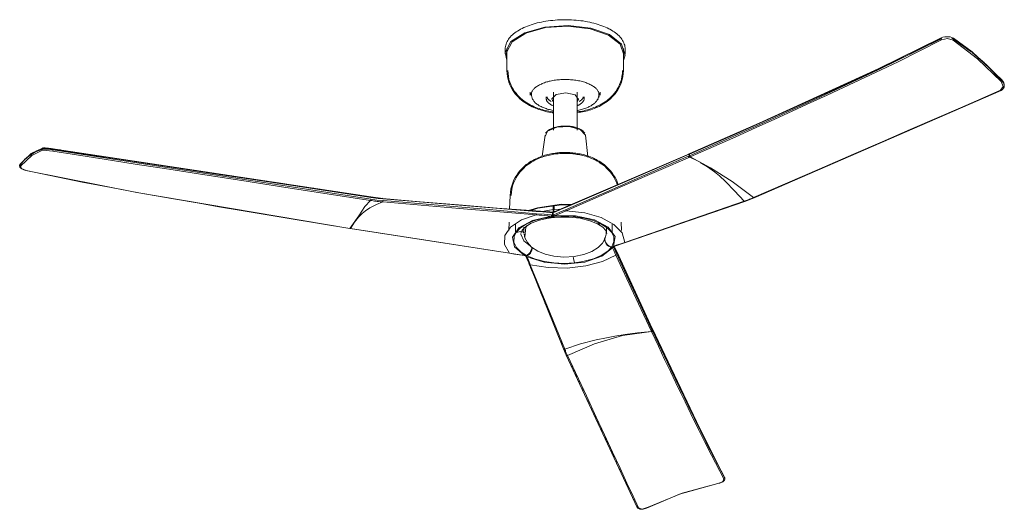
# Model space of a CAD drawing. Header units: millimetres. Extents: x 5806 to 11474, y -2062 to 7544.
# Tile 1 of 7: x 7804 to 8904, y -2062 to -1516. Entities that reach past the tile are written whole.
import ezdxf

# ---------------------------------------------------------------- set-up
doc = ezdxf.new("R2010")
doc.units = ezdxf.units.MM
doc.layers.add('Aparatos eléctricos', color=7, linetype='Continuous', lineweight=9)

# ---------------------------------------------------------------- blocks, each defined once
blk = doc.blocks.new('34274 - 34274 MARINE M White ceiling fan IP44-583596-00 Isometrico PDF')
at = {"color": 254, "lineweight": 9, "true_color": 0xcccccc}
for p, q in [((2473.5, -1543.6), (2486.1, -1537.1)), ((2486.1, -1537.1), (2486.6, -1536.9)), ((2486.1, -1537.1), (2486.1, -1537.5)), ((2486.6, -1537.3), (2486.1, -1537.5)), ((2493.3, -1537.2), (2486.8, -1538.6)), ((2499.5, -1538.9), (2493.3, -1537.2)), ((2498.1, -1536.6), (2500.2, -1537.4)), ((2500.2, -1537.8), (2498.1, -1536.9)), ((2500.2, -1537.4), (2520.9, -1552.5)), ((2500.2, -1537.4), (2500.2, -1537.8)), ((2447.7, -1556.3), (2472.1, -1544.3)), ((2520.9, -1552.9), (2534.3, -1564.5)), ((2535.3, -1564.9), (2554.1, -1583.7)), ((2554.1, -1583.3), (2554.1, -1583.7)), ((2554.1, -1583.7), (2554.1, -1584.3)), ((2556.7, -1589.3), (2556.6, -1590.2)), ((2556.7, -1589.9), (2556.7, -1589.3)), ((2553.2, -1595.2), (2277.3, -1714.8)), ((1475.7, -1662.3), (1481.5, -1660.2)), ((1481.9, -1659.5), (1481.5, -1660.2)), ((1481.5, -1660.2), (1481.5, -1660.8)), ((1481.5, -1660.8), (1481.7, -1661.5)), ((1482.6, -1659.4), (1481.9, -1659.5)), ((1482.3, -1659.5), (1482.6, -1659.4)), ((1482.6, -1659.4), (1483, -1659.3)), ((1486.9, -1659.4), (1493.9, -1660.2)), ((1493.9, -1660.2), (1494, -1660.2)), ((1849.2, -1713.9), (1494, -1660.2)), ((1494.1, -1660.8), (1494.1, -1661.4)), ((1462.3, -1672.2), (1466.6, -1668.3)), ((1473, -1663.8), (1475.7, -1662.3)), ((1481.7, -1661.5), (1482.4, -1661.9)), ((1493.7, -1662.9), (1494, -1662.4)), ((1494, -1662.4), (1494.1, -1661.4)), ((1499.4, -1661.1), (1502.3, -1661.5)), ((1507.9, -1662.4), (1516.1, -1663.6)), ((1524.5, -1664.9), (1535.5, -1666.6)), ((1542.2, -1667.6), (1555, -1669.5)), ((1564.3, -1670.9), (1590, -1674.8)), ((2205.1, -1665.8), (2066.9, -1725)), ((2204.8, -1668.2), (2204.8, -1666.3)), ((2204.8, -1668.4), (2204.8, -1668.2)), ((2205.2, -1668), (2205.2, -1666.2)), ((2205.5, -1669.4), (2214.7, -1673.9)), ((2205.9, -1669.2), (2219.7, -1676.6)), ((1456.8, -1679.1), (1456.8, -1679.5)), ((1457.1, -1680.2), (1457.3, -1677.7)), ((1457.3, -1678.1), (1457.1, -1680.5)), ((1457.3, -1678.1), (1462, -1673)), ((1457.3, -1677.7), (1461.5, -1673.1)), ((1457.3, -1677.7), (1457.6, -1677.1)), ((1457.3, -1677.7), (1457.3, -1678.1)), ((1457.3, -1678.1), (1457.5, -1678.7)), ((1457.5, -1678.7), (1458.1, -1679.1)), ((1458.1, -1679.1), (1458, -1681.2)), ((1460.1, -1674.9), (1460.3, -1674.7)), ((1601.9, -1676.6), (1616.1, -1678.8)), ((1464, -1684.4), (1463.8, -1684.4)), ((1464, -1684.4), (1526.7, -1697.4)), ((1715.9, -1693.8), (1718.8, -1694.3)), ((1526.7, -1697.4), (1559, -1703.5)), ((1559, -1703.5), (1590.1, -1709.2)), ((1732.6, -1696.4), (1735.4, -1696.8)), ((1741, -1697.6), (1750.7, -1699.1)), ((1763.1, -1701), (1768.7, -1701.8)), ((1779.8, -1703.5), (1785.4, -1704.3)), ((1590.1, -1709.2), (1628.7, -1716)), ((1806.2, -1707.5), (1807.5, -1707.7)), ((1812.9, -1708.5), (1817.2, -1709.1)), ((1825.1, -1710.3), (1838.5, -1712.3)), ((1862.4, -1715.5), (1849.2, -1713.9)), ((1849.2, -1713.9), (1849.2, -1713.9)), ((1862.3, -1715.5), (1861.8, -1715.4)), ((2277.3, -1714.8), (2266.8, -1718.9)), ((2277.4, -1714.8), (2277.3, -1714.8)), ((1628.7, -1716), (1657.3, -1721)), ((1657.3, -1721), (1679.2, -1724.8)), ((1849.2, -1717.2), (1849.1, -1717.5)), ((1849.3, -1716.8), (1849.2, -1717.2)), ((1849.3, -1716.4), (1849.3, -1716.8)), ((1862.5, -1719.5), (1862.7, -1719)), ((1862.7, -1719), (1862.8, -1718)), ((2052.8, -1728.1), (2052.8, -1723.4)), ((2053.8, -1728), (2053.8, -1723.3)), ((2066.9, -1725), (2055.7, -1729.8)), ((2066.8, -1725.1), (2066.6, -1725.6)), ((2266.8, -1718.9), (2133.5, -1764.7)), ((2266.2, -1718.7), (2266.8, -1718.9)), ((2266.8, -1718.9), (2266.8, -1718.9)), ((1731, -1733.6), (1760.1, -1738.5)), ((2033.4, -1729.5), (2032.1, -1729.7)), ((2033.6, -1729.5), (2033.4, -1729.5)), ((2049, -1730.6), (2033.5, -1729.4)), ((2034, -1734), (2034.3, -1733.4)), ((2037, -1734.2), (2034, -1734)), ((2034.3, -1733.4), (2034.3, -1732.6)), ((2042.6, -1729.7), (2052.8, -1728.1)), ((2049, -1730.6), (2052.1, -1730.8)), ((2049, -1730.7), (2049.1, -1731.2)), ((2050.6, -1735.4), (2052.2, -1735.6)), ((2050.8, -1734.9), (2050.7, -1735.2)), ((2050.9, -1734), (2051.9, -1734.2)), ((2050.9, -1734), (2050.9, -1734.3)), ((2051.9, -1731.3), (2051.9, -1734.2)), ((2052.2, -1735.6), (2052.4, -1736)), ((2052.9, -1734.1), (2052.9, -1731.2)), ((2053.7, -1733.7), (2052.9, -1734.1)), ((2055.7, -1729.8), (2053, -1730.6)), ((2053.8, -1730.5), (2053.1, -1730.7)), ((2053.1, -1730.7), (2053.2, -1730.7)), ((2054.4, -1735), (2053.2, -1735.5)), ((2053.3, -1735.9), (2053.2, -1735.5)), ((2060.1, -1727.6), (2053.8, -1728)), ((2055.4, -1730.4), (2055.6, -1729.8)), ((2055.7, -1729.8), (2055.7, -1729.8)), ((2066.6, -1728.2), (2066.8, -1728.9)), ((2066.8, -1728.9), (2067.2, -1729.4)), ((1760.1, -1738.5), (1791.6, -1743.6)), ((1791.6, -1743.6), (1825.7, -1749.1)), ((2010.8, -1744.4), (2010.8, -1752.9)), ((2102.5, -1743.9), (2102, -1743.6)), ((2106.2, -1743.9), (2102.5, -1743.9)), ((2118.8, -1752.9), (2118.8, -1744.3)), ((1826.3, -1749.1), (1826.1, -1749.2)), ((2004.1, -1776.8), (1826.1, -1749.3)), ((2011.4, -1753.6), (2016.8, -1752.3)), ((2019.9, -1749), (2020.1, -1749.2)), ((2110.6, -1759.2), (2110.6, -1761.3)), ((2109.7, -1762.6), (2110.3, -1761.8)), ((2110.3, -1761.8), (2110.3, -1760.1)), ((2110.6, -1761.3), (2110.7, -1761.2)), ((2118, -1770), (2118.8, -1770.1)), ((2119.1, -1769.6), (2118.3, -1769.5)), ((2119.1, -1770.8), (2118.8, -1770.1)), ((2120.3, -1769.1), (2119.1, -1769.6)), ((2119.9, -1769.5), (2119.1, -1769.6)), ((2119.1, -1770.8), (2119.8, -1770.5)), ((2119.7, -1769.6), (2120.7, -1769.1)), ((2119.8, -1770.5), (2120.1, -1769.9)), ((2120.1, -1769.9), (2119.9, -1769.4)), ((2123.8, -1774.9), (2120.5, -1768)), ((2133.5, -1764.7), (2120.7, -1769.1)), ((2133, -1764.6), (2133.6, -1764.7)), ((2004, -1776.8), (2004.2, -1776.7)), ((2020.6, -1779.4), (2004.1, -1776.8)), ((2020.8, -1779.3), (2020.6, -1779.4)), ((2020.6, -1779.4), (2021.9, -1779.6)), ((2020.8, -1779.3), (2022.4, -1779.5)), ((2022.4, -1779.5), (2021.7, -1779.5)), ((2022.2, -1779.7), (2022.5, -1780.2)), ((2023, -1779.3), (2022.4, -1779.5)), ((2024.3, -1784.3), (2022.4, -1779.9)), ((2026.2, -1789.2), (2022.5, -1780.2)), ((2022.8, -1780.6), (2023.1, -1780.6)), ((2023, -1779.9), (2023.7, -1779.6)), ((2023.4, -1780.7), (2023, -1779.9)), ((2023.1, -1780.6), (2023.4, -1780.7)), ((2123.6, -1774.7), (2123.8, -1774.9)), ((2163.5, -1860.8), (2123.8, -1774.9)), ((2123.8, -1774.9), (2123.8, -1775.3)), ((2026.1, -1788.9), (2025.6, -1787.8)), ((2027.1, -1791.5), (2026.1, -1788.9)), ((2064.5, -1883.3), (2026.2, -1789.2)), ((2026.6, -1788), (2027.2, -1789.7)), ((2029.4, -1797), (2027.6, -1792.7)), ((2034.5, -1809.4), (2033.6, -1807.3)), ((2036.5, -1814.4), (2035.5, -1811.9)), ((2038.1, -1818.3), (2037.2, -1816.1)), ((2039.7, -1822.2), (2039.2, -1821)), ((2044, -1833), (2043.1, -1830.7)), ((2046.1, -1837.9), (2045, -1835.4)), ((2047.6, -1841.9), (2047.1, -1840.5)), ((2054.8, -1859.5), (2054, -1857.5)), ((2163.3, -1860.5), (2163.4, -1860.5)), ((2163.3, -1860.6), (2163.5, -1861.1)), ((2163.4, -1860.6), (2163.7, -1861.3)), ((2163.5, -1862.9), (2163.5, -1861.1)), ((2163.6, -1861.2), (2163.7, -1861.3)), ((2163.6, -1862.4), (2163.7, -1862.7)), ((2163.7, -1863.2), (2163.7, -1861.3)), ((2062.4, -1878.1), (2061.2, -1875.2)), ((2064.4, -1883), (2063.4, -1880.6)), ((2064.5, -1883.3), (2064.4, -1883)), ((2067.5, -1890.3), (2064.5, -1883.3)), ((2146.8, -2060.3), (2067.5, -1890.3)), ((2067.7, -1890.6), (2068, -1890.7)), ((2073.7, -1903.5), (2073.2, -1902.3)), ((2076.1, -1908.6), (2075.4, -1907.1)), ((2078.9, -1914.6), (2077.4, -1911.3)), ((2082.4, -1922.2), (2081, -1919.2)), ((2086, -1929.8), (2084.9, -1927.4)), ((2092.6, -1944.1), (2090.6, -1939.7)), ((2095.9, -1951.1), (2095.8, -1950.8)), ((2098.4, -1956.4), (2097.3, -1954)), ((2099.6, -1959.1), (2099.3, -1958.3)), ((2102.6, -1965.4), (2102.1, -1964.4)), ((2222.2, -1987.5), (2215.3, -1973.5)), ((2111.7, -1985), (2110.4, -1982.2)), ((2113.3, -1988.3), (2112.4, -1986.4)), ((2229.5, -2001.9), (2222.2, -1987.5)), ((2115.7, -1993.6), (2115.5, -1993.2)), ((2118.8, -2000.2), (2117.1, -1996.4)), ((2120.7, -2004.2), (2119.5, -2001.6)), ((2123.2, -2009.5), (2122.8, -2008.7)), ((2243.5, -2028.6), (2229.5, -2001.9)), ((2128.1, -2020.1), (2126.3, -2016.2)), ((2236.7, -2033.6), (2241.1, -2032.2)), ((2236.8, -2033.7), (2236.7, -2033.6)), ((2236.8, -2033.6), (2236.8, -2033.7)), ((2243.5, -2028.6), (2244.1, -2028.3)), ((2244.3, -2026.8), (2244.1, -2026.5)), ((2244.1, -2028.3), (2244.4, -2027.6)), ((2244.4, -2027.2), (2244.3, -2026.8)), ((2244.4, -2027.2), (2244.5, -2028.9)), ((2244.4, -2027.2), (2244.4, -2027.6)), ((2244.5, -2029.3), (2244.4, -2027.6)), ((2244.6, -2028.6), (2244.6, -2028.2)), ((2139.6, -2044.7), (2137.8, -2040.9)), ((2143, -2052), (2142.6, -2051.1)), ((2146.7, -2060), (2146.1, -2058.5)), ((2158.9, -2060.3), (2158.8, -2060.2)), ((2158.8, -2060.3), (2158.9, -2060.3))]:
    blk.add_line(p, q, dxfattribs=at)
for points in [[(2486.1, -1537.5, 0), (2416, -1572.2, 0), (2345.7, -1604.8, 0), (2275.5, -1636.8, 0), (2205.2, -1668, 0)], [(2486.3, -1536.5, 0), (2416, -1571, 0), (2283.1, -1631.5, 0), (2205.5, -1665.6, 0)], [(2486.8, -1538.6, 0), (2438.1, -1563.1, 0), (2413, -1575.1, 0)], [(2486.1, -1537.1, 0), (2486.3, -1536.6, 0), (2486.3, -1536.5, 0)], [(2486.8, -1538.6, 0), (2486.4, -1538.2, 0), (2486.1, -1537.5, 0)], [(2500, -1536.9, 0), (2498.3, -1536, 0), (2496.2, -1535.4, 0), (2493.7, -1535.1, 0), (2491.7, -1535.1, 0), (2490.2, -1535.3, 0), (2488.1, -1535.8, 0), (2486.3, -1536.5, 0)], [(2500.2, -1537.8, 0), (2500, -1538.4, 0), (2499.5, -1538.9, 0)], [(2553.1, -1585.2, 0), (2526.8, -1559.7, 0), (2499.5, -1538.9, 0)], [(2554.1, -1583.3, 0), (2520.8, -1552, 0), (2500, -1536.9, 0)], [(2500.2, -1537.4, 0), (2500, -1536.9, 0), (2500, -1536.9, 0)], [(2500.2, -1537.8, 0), (2518.6, -1551.1, 0), (2519.9, -1552.1, 0)], [(2205.2, -1666.2, 0), (2261.4, -1641.6, 0), (2317.6, -1616.4, 0), (2373.8, -1590.9, 0), (2430, -1564.8, 0), (2447.5, -1556.4, 0)], [(2521, -1552.6, 0), (2527.7, -1558.2, 0), (2534.5, -1564.2, 0)], [(2535.3, -1565.3, 0), (2536.7, -1566.6, 0), (2554.1, -1584.3, 0)], [(2413, -1575.1, 0), (2388.9, -1586.4, 0), (2358.9, -1600.3, 0), (2336.7, -1610.5, 0), (2319.7, -1618.3, 0), (2300.4, -1627.1, 0), (2279.5, -1636.5, 0), (2256.9, -1646.7, 0), (2232.4, -1657.6, 0), (2205.9, -1669.2, 0)], [(2556.7, -1589.5, 0), (2556.6, -1587.9, 0), (2556.2, -1586.6, 0), (2555.3, -1584.9, 0), (2554.1, -1583.3, 0)], [(2554.1, -1583.7, 0), (2555.9, -1586.1, 0), (2556.7, -1588.6, 0)], [(2553.1, -1585.2, 0), (2555.5, -1590.7, 0), (2552.5, -1594.9, 0)], [(2554.1, -1584.3, 0), (2553.7, -1584.8, 0), (2553.1, -1585.2, 0)], [(2556.7, -1589.9, 0), (2556.5, -1591.5, 0), (2556, -1592.7, 0), (2554.8, -1594.2, 0), (2553.2, -1595.2, 0)], [(2554.1, -1584.3, 0), (2555.9, -1586.7, 0), (2556.7, -1589.2, 0), (2556.5, -1591.5, 0)], [(2276.7, -1714.6, 0), (2350.1, -1682.8, 0), (2388.4, -1666.2, 0), (2420.4, -1652.3, 0), (2451.7, -1638.7, 0), (2481, -1626, 0), (2507.8, -1614.4, 0), (2531.7, -1603.9, 0), (2552.5, -1594.9, 0)], [(2552.5, -1594.9, 0), (2553.2, -1595.2, 0), (2553.2, -1595.2, 0)], [(1482.3, -1659.4, 0), (1469.7, -1665.5, 0), (1457.5, -1677.2, 0)], [(1466.6, -1668.7, 0), (1473.7, -1663.8, 0), (1481.5, -1660.8, 0)], [(1481.5, -1660.2, 0), (1483, -1660, 0), (1485.3, -1660, 0), (1488.1, -1660.1, 0), (1491.2, -1660.4, 0), (1494.1, -1660.8, 0)], [(1481.5, -1660.8, 0), (1483, -1660.6, 0), (1485.3, -1660.5, 0), (1488.2, -1660.7, 0), (1491.2, -1661, 0), (1494.1, -1661.4, 0)], [(1494, -1660.2, 0), (1492.1, -1660, 0), (1490.5, -1659.8, 0), (1489.1, -1659.6, 0), (1486.8, -1659.4, 0), (1485.3, -1659.3, 0), (1483.5, -1659.3, 0), (1482.3, -1659.4, 0)], [(1494, -1660.2, 0), (1494.1, -1660.4, 0), (1494.1, -1660.8, 0)], [(1849.4, -1714.5, 0), (1803.4, -1707.5, 0), (1759.4, -1700.9, 0), (1717.3, -1694.6, 0), (1676.9, -1688.5, 0), (1638.2, -1682.6, 0), (1601.9, -1677.1, 0), (1562.8, -1671.2, 0), (1494.1, -1660.8, 0)], [(1482.4, -1661.9, 0), (1470.5, -1667.5, 0), (1458.1, -1679.1, 0)], [(1462, -1672.9, 0), (1465.6, -1669.6, 0), (1466.5, -1668.8, 0)], [(1466.6, -1668.3, 0), (1469.7, -1665.9, 0), (1472.7, -1663.9, 0)], [(1482.4, -1661.9, 0), (1486.6, -1662, 0), (1493.7, -1662.9, 0)], [(1848.9, -1717.9, 0), (1754.3, -1703.2, 0), (1705.1, -1695.6, 0), (1663.8, -1689.2, 0), (1623.5, -1683, 0), (1585.8, -1677.2, 0), (1551.3, -1671.8, 0), (1520.4, -1667, 0), (1493.7, -1662.9, 0)], [(1494.1, -1661.4, 0), (1671.7, -1689, 0), (1849.3, -1716.4, 0)], [(2204.8, -1666.3, 0), (2135.7, -1696, 0), (2066.6, -1725.6, 0)], [(2066.6, -1728.2, 0), (2112.6, -1708.2, 0), (2158.7, -1688.2, 0), (2204.8, -1668.2, 0)], [(2205.5, -1669.4, 0), (2136.4, -1699.4, 0), (2067.2, -1729.4, 0)], [(2205.9, -1669.2, 0), (2205.7, -1669.1, 0), (2205.5, -1668.9, 0), (2205.4, -1668.6, 0), (2203.5, -1669, 0), (2205.2, -1668, 0)], [(2205.5, -1665.6, 0), (2205.5, -1665.6, 0), (2204.8, -1665.9, 0), (2204.4, -1666.3, 0), (2205.2, -1666.2, 0)], [(2204.8, -1666.3, 0), (2205, -1666.2, 0), (2205.2, -1666.2, 0)], [(2205.2, -1668, 0), (2205, -1668.1, 0), (2204.8, -1668.2, 0)], [(2205.5, -1669.4, 0), (2205, -1668.9, 0), (2204.9, -1668.7, 0)], [(2205.9, -1669.2, 0), (2205.7, -1669.3, 0), (2205.5, -1669.4, 0)], [(1457.5, -1677.2, 0), (1457, -1677.9, 0), (1456.8, -1678.9, 0), (1456.9, -1679.7, 0)], [(1463.9, -1684.5, 0), (1462.5, -1684.1, 0), (1461.3, -1683.7, 0), (1459.2, -1682.7, 0), (1457.9, -1681.6, 0), (1457.2, -1680.7, 0), (1456.9, -1680.1, 0)], [(1458, -1681.2, 0), (1458.7, -1682, 0), (1464, -1684.4, 0)], [(2217.2, -1675.4, 0), (2225.4, -1680.4, 0), (2232.9, -1685.8, 0), (2238.7, -1690.5, 0), (2245.3, -1696.8, 0), (2255.5, -1707.2, 0), (2266.2, -1718.7, 0)], [(2219.7, -1676.6, 0), (2228.4, -1681.6, 0), (2252.8, -1696.5, 0), (2276.7, -1714.6, 0)], [(1825.6, -1749.2, 0), (1587.8, -1708.9, 0), (1463.9, -1684.5, 0)], [(1849.2, -1713.9, 0), (1849.3, -1714, 0), (1849.4, -1714.5, 0)], [(1862.6, -1716, 0), (1860, -1715.8, 0), (1857.3, -1715.5, 0), (1854.7, -1715.2, 0), (1852, -1714.8, 0), (1849.4, -1714.5, 0)], [(1862.3, -1715.5, 0), (1904.3, -1719.2, 0), (1947.2, -1722.8, 0), (1990.1, -1726.3, 0), (2033.4, -1729.5, 0)], [(1862.3, -1715.5, 0), (1862.5, -1715.5, 0), (1862.6, -1716, 0)], [(2266.2, -1718.7, 0), (2267.3, -1718.3, 0), (2268.5, -1717.9, 0), (2269.7, -1717.4, 0), (2270.9, -1717, 0), (2272.1, -1716.5, 0), (2273.3, -1716, 0), (2274.5, -1715.5, 0), (2275.7, -1715, 0), (2276.7, -1714.6, 0)], [(2277.2, -1714.9, 0), (2277, -1714.8, 0), (2276.7, -1714.6, 0)], [(1679.2, -1724.8, 0), (1704.1, -1729.1, 0), (1731, -1733.6, 0)], [(1825.7, -1749.1, 0), (1835.6, -1735, 0), (1842.5, -1724.4, 0), (1848.9, -1717.9, 0)], [(1826.3, -1749.1, 0), (1831, -1741.9, 0), (1835.4, -1736.4, 0), (1839.6, -1732.3, 0), (1843.3, -1729.3, 0), (1848.1, -1726.2, 0), (1855.4, -1722.3, 0), (1862.5, -1719.5, 0)], [(1849.1, -1717.5, 0), (1849, -1717.7, 0), (1848.9, -1717.9, 0)], [(1862.5, -1719.5, 0), (1860.9, -1719.3, 0), (1859.4, -1719.2, 0), (1857.8, -1719, 0), (1856.3, -1718.9, 0), (1854.7, -1718.7, 0), (1853.2, -1718.5, 0), (1851.6, -1718.3, 0), (1850.1, -1718, 0), (1848.9, -1717.9, 0)], [(1849.3, -1716.4, 0), (1856, -1717.4, 0), (1862.8, -1718, 0)], [(1862.5, -1719.5, 0), (1948.2, -1726.7, 0), (2034, -1734, 0)], [(1862.6, -1716, 0), (1948.2, -1723, 0), (2033.7, -1730, 0)], [(1862.8, -1718, 0), (1920, -1722.9, 0), (1977.2, -1727.7, 0), (2034.3, -1732.6, 0)], [(2066.6, -1725.6, 0), (2061, -1728, 0), (2055.4, -1730.4, 0)], [(2266.2, -1718.7, 0), (2199.6, -1741.6, 0), (2133, -1764.6, 0)], [(2004.2, -1776.7, 0), (1998.3, -1767, 0), (1998.7, -1757, 0), (2005.2, -1747.5, 0), (2017.3, -1739.5, 0), (2034, -1734, 0)], [(2050.6, -1735.4, 0), (2029.7, -1740.1, 0), (2014.4, -1748.3, 0), (2007.4, -1758.7, 0), (2009.6, -1769.6, 0), (2020.8, -1779.3, 0)], [(2011.4, -1753.6, 0), (2016.2, -1748.4, 0), (2022.8, -1744.2, 0), (2030.8, -1740.6, 0), (2040.6, -1737.9, 0), (2052.4, -1736, 0)], [(2018, -1751, 0), (2021.9, -1747.1, 0), (2028.4, -1743.3, 0), (2037.5, -1739.9, 0), (2045.6, -1738, 0), (2053.2, -1736.9, 0)], [(2033.4, -1729.5, 0), (2033.6, -1729.5, 0), (2033.7, -1730, 0)], [(2049.1, -1731.2, 0), (2041.4, -1730.5, 0), (2033.7, -1730, 0)], [(2034.3, -1732.6, 0), (2042.6, -1733.2, 0), (2050.9, -1734, 0)], [(2050.6, -1735.4, 0), (2046.9, -1734.9, 0), (2043.4, -1734.6, 0), (2040.1, -1734.4, 0), (2037, -1734.2, 0)], [(2049, -1730.7, 0), (2050.5, -1730.8, 0), (2052.1, -1730.8, 0)], [(2049.1, -1731.2, 0), (2049.8, -1731.2, 0), (2050.3, -1731.3, 0), (2050.9, -1731.3, 0), (2051.4, -1731.3, 0), (2051.9, -1731.3, 0)], [(2050.9, -1734.3, 0), (2050.8, -1734.6, 0), (2050.8, -1734.9, 0)], [(2052.1, -1730.8, 0), (2052.1, -1730.8, 0), (2052, -1730.8, 0), (2052, -1730.9, 0), (2051.9, -1731.1, 0), (2051.9, -1731.3, 0)], [(2051.9, -1734.2, 0), (2052, -1735, 0), (2052.2, -1735.6, 0)], [(2052.8, -1728.1, 0), (2052.8, -1729.1, 0), (2052.7, -1729.9, 0), (2052.5, -1730.5, 0), (2052.3, -1730.8, 0), (2052.1, -1730.8, 0)], [(2052.4, -1736, 0), (2052.7, -1736.6, 0), (2053.1, -1736.9, 0), (2053.4, -1736.8, 0), (2053.6, -1736.4, 0)], [(2052.9, -1731.2, 0), (2054.2, -1730.9, 0), (2055.4, -1730.4, 0)], [(2052.9, -1731.2, 0), (2052.9, -1731, 0), (2052.9, -1730.8, 0), (2053, -1730.7, 0), (2053, -1730.6, 0), (2053.1, -1730.7, 0)], [(2053.2, -1735.5, 0), (2053, -1734.9, 0), (2052.9, -1734.1, 0)], [(2053.3, -1730.6, 0), (2053.5, -1730.4, 0), (2053.6, -1729.8, 0), (2053.7, -1729, 0), (2053.8, -1728, 0)], [(2053.3, -1735.9, 0), (2062.9, -1735.3, 0), (2075.1, -1735.7, 0), (2087.6, -1737.5, 0), (2099.1, -1740.7, 0), (2099.1, -1740.8, 0), (2106.2, -1743.9, 0)], [(2054.2, -1736.8, 0), (2054.1, -1736.8, 0), (2053.7, -1736.5, 0), (2053.3, -1735.9, 0)], [(2053.7, -1733.7, 0), (2060.1, -1730.9, 0), (2066.6, -1728.2, 0)], [(2054.4, -1735, 0), (2053.9, -1734.5, 0), (2053.7, -1733.7, 0)], [(2102.5, -1743.9, 0), (2093.9, -1740.4, 0), (2082.9, -1737.7, 0), (2070.2, -1736.4, 0), (2061.5, -1736.3, 0), (2054.2, -1736.8, 0)], [(2054.4, -1735, 0), (2058.7, -1733.1, 0), (2063, -1731.2, 0), (2067.2, -1729.4, 0)], [(2054.8, -1730.2, 0), (2054.6, -1730.3, 0), (2054.4, -1730.4, 0)], [(2120.3, -1769.1, 0), (2122, -1758.1, 0), (2114.4, -1747.7, 0), (2098.8, -1739.6, 0), (2077.6, -1735.1, 0), (2054.4, -1735, 0)], [(2067.2, -1729.4, 0), (2088, -1731.8, 0), (2106.3, -1737, 0), (2120.7, -1744.6, 0), (2130, -1754, 0), (2133, -1764.6, 0)], [(2112.8, -1754.6, 0), (2111.8, -1751.5, 0), (2108.3, -1747.6, 0), (2102.5, -1743.9, 0)], [(2106.2, -1743.9, 0), (2113.3, -1748.4, 0), (2117.9, -1753.2, 0), (2120.4, -1758.3, 0), (2120.6, -1763.7, 0), (2118.3, -1769.5, 0)], [(1825.7, -1749.1, 0), (1825.6, -1749.2, 0), (1825.5, -1749.2, 0)], [(1825.7, -1749.1, 0), (1826, -1749.1, 0), (1826.3, -1749.1, 0)], [(1826.3, -1749.1, 0), (1915.3, -1762.9, 0), (2004.2, -1776.7, 0)], [(2023, -1779.3, 0), (2017.2, -1775.6, 0), (2011.9, -1770.4, 0), (2009, -1764.4, 0), (2009.2, -1758.1, 0), (2009.3, -1758, 0), (2011.4, -1753.6, 0)], [(2018, -1751, 0), (2016.9, -1753.5, 0), (2016.8, -1754.6, 0)], [(2016.8, -1755.4, 0), (2020.2, -1763, 0), (2027.6, -1769, 0)], [(2018, -1750.9, 0), (2019.1, -1752.8, 0), (2020.3, -1754.3, 0)], [(2028.9, -1769.8, 0), (2028.8, -1771.3, 0), (2028.3, -1773, 0), (2027.6, -1774.6, 0), (2026.7, -1776.2, 0), (2025.6, -1777.5, 0), (2024.3, -1778.5, 0), (2023, -1779.3, 0)], [(2023.4, -1780.7, 0), (2042.6, -1786.7, 0), (2065.4, -1788.8, 0), (2088.2, -1786.5, 0), (2107.1, -1780.1, 0), (2119.1, -1770.8, 0)], [(2023.7, -1779.6, 0), (2025, -1778.9, 0), (2026.2, -1777.8, 0), (2027.4, -1776.5, 0), (2028.3, -1775, 0), (2029, -1773.3, 0), (2029.4, -1771.7, 0), (2029.6, -1770.4, 0)], [(2118, -1770, 0), (2114.2, -1774.1, 0), (2107.3, -1778.8, 0), (2097.7, -1783, 0), (2086, -1786, 0), (2085.9, -1786, 0), (2076.7, -1787.4, 0)], [(2110.3, -1761.8, 0), (2110.5, -1763.4, 0), (2111.1, -1764.9, 0), (2112, -1766.4, 0), (2113.2, -1767.7, 0), (2114.7, -1768.8, 0), (2116.3, -1769.5, 0), (2118, -1770, 0)], [(2118.3, -1769.5, 0), (2116.6, -1769.1, 0), (2115, -1768.3, 0), (2113.5, -1767.3, 0), (2112.3, -1766, 0), (2111.4, -1764.5, 0), (2110.8, -1762.9, 0), (2110.6, -1761.3, 0)], [(2118.8, -1770.1, 0), (2119.6, -1769.9, 0), (2119.9, -1769.5, 0)], [(2119.1, -1770.8, 0), (2120.4, -1773.5, 0), (2121.6, -1776.1, 0), (2122.8, -1778.8, 0)], [(2120.1, -1769.9, 0), (2122, -1773.8, 0), (2123.8, -1777.8, 0)], [(2120.3, -1769.1, 0), (2123.1, -1767.9, 0), (2125.8, -1767, 0), (2128.3, -1766.1, 0), (2130.7, -1765.4, 0), (2133, -1764.6, 0)], [(2120.7, -1769.1, 0), (2120.7, -1769.1, 0), (2120.5, -1769.2, 0), (2120.3, -1769.1, 0)], [(2123.8, -1775.3, 0), (2122.2, -1771.8, 0), (2121, -1769, 0)], [(2020.8, -1779.3, 0), (2015.3, -1778.4, 0), (2009.7, -1777.6, 0), (2004.2, -1776.7, 0)], [(2022.2, -1779.7, 0), (2022.4, -1779.9, 0), (2023, -1779.9, 0)], [(2022.4, -1779.9, 0), (2022.5, -1780.1, 0), (2022.6, -1780.4, 0), (2022.8, -1780.5, 0)], [(2023.4, -1780.7, 0), (2024.3, -1782.5, 0), (2025.1, -1784.4, 0), (2025.9, -1786.3, 0), (2026.6, -1788, 0)], [(2076.7, -1787.4, 0), (2064.8, -1788, 0), (2053.6, -1787.5, 0), (2043.1, -1786, 0), (2033.1, -1783.4, 0), (2023.7, -1779.6, 0)], [(2122.8, -1778.8, 0), (2108, -1786, 0), (2089.3, -1790.9, 0), (2068.4, -1793.2, 0), (2047.1, -1792.7, 0), (2027.2, -1789.7, 0)], [(2076.7, -1787.4, 0), (2075.5, -1782.7, 0), (2075.2, -1780.3, 0)], [(2123.8, -1777.8, 0), (2123.5, -1778.4, 0), (2122.8, -1778.8, 0)], [(2162.5, -1863.9, 0), (2142.7, -1821.3, 0), (2122.8, -1778.8, 0)], [(2163.5, -1861.1, 0), (2143.7, -1818.2, 0), (2123.8, -1775.3, 0)], [(2123.8, -1777.8, 0), (2137.1, -1806.1, 0), (2150.3, -1834.5, 0), (2163.5, -1862.9, 0)], [(2027.2, -1789.7, 0), (2026.4, -1789.6, 0), (2026.1, -1788.9, 0)], [(2065.7, -1883.7, 0), (2046.5, -1836.7, 0), (2027.2, -1789.7, 0)], [(2162.5, -1863.9, 0), (2146.9, -1865.5, 0), (2133.4, -1867.4, 0), (2121.8, -1869.4, 0), (2112.3, -1871.1, 0), (2100.9, -1873.5, 0), (2083.4, -1877.9, 0), (2065.7, -1883.7, 0)], [(2162.7, -1864.2, 0), (2130.2, -1868.4, 0), (2099, -1877.7, 0), (2068.7, -1890.7, 0)], [(2162.5, -1863.9, 0), (2163.2, -1863.6, 0), (2163.4, -1863.3, 0)], [(2162.7, -1864.2, 0), (2162.6, -1864, 0), (2162.5, -1863.9, 0)], [(2162.7, -1864.2, 0), (2163, -1864.1, 0), (2163.2, -1863.9, 0), (2163.5, -1863.7, 0), (2163.1, -1862.4, 0), (2163.7, -1863.2, 0)], [(2189.8, -1921.2, 0), (2183.8, -1908.7, 0), (2177.3, -1895.1, 0), (2170.3, -1880.3, 0), (2162.7, -1864.2, 0)], [(2244.3, -2026.8, 0), (2216.7, -1972.4, 0), (2163.4, -1860.5, 0)], [(2163.7, -1863.2, 0), (2163.6, -1863, 0), (2163.5, -1862.9, 0)], [(2163.7, -1861.3, 0), (2179.8, -1895.8, 0), (2196, -1929.6, 0), (2212.1, -1963.1, 0), (2228.3, -1996, 0), (2244.4, -2027.2, 0)], [(2244.4, -2027.6, 0), (2224.2, -1988.6, 0), (2204.1, -1947.5, 0), (2183.9, -1905.8, 0), (2163.7, -1863.2, 0)], [(2065.7, -1883.7, 0), (2064.8, -1883.7, 0), (2064.5, -1883.3, 0)], [(2065.7, -1883.7, 0), (2066, -1884.5, 0), (2066.4, -1885.4, 0)], [(2066.4, -1885.4, 0), (2066.7, -1886.2, 0), (2067.1, -1887, 0), (2067.4, -1887.8, 0), (2067.8, -1888.6, 0), (2068.1, -1889.3, 0), (2068.5, -1890.1, 0), (2068.7, -1890.7, 0)], [(2067.5, -1890.3, 0), (2067.5, -1890.3, 0), (2067.7, -1890.6, 0)], [(2068, -1890.7, 0), (2068.4, -1890.8, 0), (2068.7, -1890.7, 0)], [(2068.7, -1890.7, 0), (2089.9, -1936, 0), (2100.8, -1959.5, 0), (2110.1, -1979.3, 0), (2119.1, -1998.6, 0), (2127.5, -2016.6, 0), (2135.2, -2033.1, 0), (2142.1, -2047.8, 0), (2148.1, -2060.6, 0)], [(2215.3, -1973.5, 0), (2206.7, -1955.9, 0), (2200.3, -1942.7, 0), (2195.4, -1932.7, 0), (2189.8, -1921.2, 0)], [(2107.3, -1975.5, 0), (2107.1, -1975, 0), (2106, -1972.8, 0)], [(2158.8, -2060.2, 0), (2197, -2044.3, 0), (2236.7, -2033.6, 0)], [(2236.8, -2033.7, 0), (2194, -2045.4, 0), (2158.9, -2060.3, 0)], [(2244.5, -2029.1, 0), (2244.1, -2030, 0), (2243.5, -2030.8, 0), (2242.4, -2031.6, 0), (2241.2, -2032.3, 0), (2239, -2033.1, 0), (2236.8, -2033.7, 0)], [(2241.1, -2032.2, 0), (2242.3, -2031.4, 0), (2243.5, -2028.6, 0)], [(2244.6, -2028.7, 0), (2244.6, -2027.7, 0), (2244.3, -2026.8, 0)], [(2148.1, -2060.6, 0), (2147.2, -2060.7, 0), (2146.7, -2060, 0)], [(2158.9, -2060.3, 0), (2156, -2061.5, 0), (2153.2, -2062.2, 0), (2151.2, -2062.4, 0), (2149.8, -2062.3, 0), (2148, -2061.6, 0), (2147.3, -2061, 0), (2146.8, -2060.3, 0)], [(2158.8, -2060.2, 0), (2152.2, -2062.1, 0), (2148.1, -2060.6, 0)]]:
    blk.add_polyline3d(points, dxfattribs=at)
at = {"layer": 'Aparatos eléctricos'}
for p, q in [((1999.2, -1548.8), (1999.2, -1554.1)), ((2001.2, -1548.3), (2001.2, -1573)), ((2131.2, -1573), (2131.2, -1548.3)), ((2133.2, -1554.1), (2133.2, -1548.8)), ((2027.2, -1596.9), (2027.2, -1600.4)), ((2028.3, -1599), (2029.3, -1595.7)), ((2028.7, -1597.8), (2028.7, -1600.4)), ((2029.7, -1604.8), (2029.2, -1603.9)), ((2045, -1602.2), (2045, -1603.9)), ((2053, -1596.9), (2053, -1639.5)), ((2079.5, -1639.4), (2079.5, -1596.9)), ((2081.1, -1604.6), (2079.6, -1607)), ((2087.5, -1603.9), (2087.5, -1602.2)), ((2103.7, -1600.4), (2103.7, -1597.8)), ((2103.7, -1598.2), (2103.7, -1598.6)), ((2104.1, -1601.1), (2103.7, -1603)), ((2104, -1599.4), (2103.9, -1600)), ((2105.2, -1600.4), (2105.2, -1596.9)), ((2052.9, -1607.1), (2052.2, -1606.3)), ((2043.7, -1645.1), (2040.7, -1668.4)), ((2091.7, -1668.7), (2088.8, -1645.1)), ((2004.8, -1712.2), (2004.2, -1727.5)), ((2003.6, -1742.2), (2003.2, -1751.2)), ((2020.2, -1747.7), (2020.2, -1754.1)), ((2112.2, -1754.1), (2112.2, -1747.7)), ((2129.2, -1751.2), (2128.8, -1742)), ((2112.1, -1755.3), (2112, -1751.9))]:
    blk.add_line(p, q, dxfattribs=at)
for points in [[(1999.2, -1548.8, 0), (1999.3, -1547.4, 0), (1999.5, -1546, 0), (1999.8, -1544.6, 0), (2000.2, -1543.3, 0), (2000.7, -1541.9, 0), (2001.3, -1540.6, 0), (2002.1, -1539.3, 0), (2002.9, -1538, 0), (2003.8, -1536.7, 0), (2004.9, -1535.5, 0), (2006, -1534.3, 0), (2007.2, -1533.2, 0), (2008.6, -1532, 0), (2010, -1530.9, 0), (2011.5, -1529.8, 0), (2013, -1528.8, 0), (2014.7, -1527.8, 0), (2016.4, -1526.8, 0), (2018.2, -1525.9, 0), (2020.1, -1525, 0), (2022.1, -1524.1, 0), (2024.1, -1523.3, 0), (2026.2, -1522.5, 0), (2028.3, -1521.8, 0), (2030.5, -1521.1, 0), (2032.8, -1520.5, 0), (2035.1, -1519.8, 0), (2037.5, -1519.3, 0), (2039.9, -1518.8, 0), (2042.3, -1518.3, 0), (2044.8, -1517.9, 0), (2047.3, -1517.5, 0), (2049.9, -1517.1, 0), (2052.4, -1516.9, 0), (2055, -1516.6, 0), (2057.6, -1516.4, 0), (2060.2, -1516.3, 0), (2062.9, -1516.2, 0), (2065.5, -1516.2, 0), (2068.1, -1516.2, 0), (2070.8, -1516.2, 0), (2073.4, -1516.4, 0), (2076, -1516.5, 0), (2078.6, -1516.7, 0), (2081.2, -1517, 0), (2083.8, -1517.3, 0), (2086.3, -1517.6, 0), (2088.8, -1518.1, 0), (2091.3, -1518.5, 0), (2093.7, -1519, 0), (2096.1, -1519.5, 0), (2098.4, -1520.1, 0), (2100.7, -1520.8, 0), (2102.9, -1521.4, 0), (2105.1, -1522.1, 0), (2107.2, -1522.9, 0), (2109.3, -1523.7, 0), (2111.3, -1524.5, 0), (2113.2, -1525.4, 0), (2115, -1526.3, 0), (2115.2, -1526.4, 0)], [(2001, -1561.3, 0), (1999.3, -1552.6, 0), (2005.6, -1540.6, 0), (2021.2, -1530.7, 0), (2043.5, -1524.4, 0), (2069.4, -1522.6, 0), (2094.8, -1525.5, 0), (2115.8, -1532.8, 0)], [(2001.2, -1557.6, 0), (2000.8, -1552.6, 0), (2007, -1540.9, 0), (2022.2, -1531.2, 0), (2044.1, -1525, 0), (2069.3, -1523.3, 0), (2094.1, -1526.2, 0), (2114.7, -1533.3, 0)], [(2133.2, -1548.8, 0), (2133.1, -1547.4, 0), (2133, -1546, 0), (2132.7, -1544.6, 0), (2132.3, -1543.3, 0), (2131.7, -1541.9, 0), (2131.1, -1540.6, 0), (2130.4, -1539.3, 0), (2129.5, -1538, 0), (2128.6, -1536.7, 0), (2127.6, -1535.5, 0), (2126.4, -1534.3, 0), (2125.2, -1533.2, 0), (2123.9, -1532, 0), (2122.5, -1530.9, 0), (2121, -1529.8, 0), (2119.4, -1528.8, 0), (2117.8, -1527.8, 0), (2116, -1526.8, 0), (2115.2, -1526.4, 0)], [(2114.7, -1533.3, 0), (2127.8, -1543.6, 0), (2131.6, -1555.5, 0), (2131.4, -1557.1, 0)], [(2115.8, -1532.8, 0), (2129.3, -1543.4, 0), (2133.1, -1555.6, 0), (2131.2, -1561.7, 0)], [(2001.2, -1573, 0), (2001.4, -1576.4, 0), (2001.8, -1579.7, 0), (2002.5, -1582.9, 0), (2003.4, -1586, 0), (2004.5, -1589, 0), (2005.8, -1591.7, 0), (2007.3, -1594.3, 0), (2008.8, -1596.7, 0), (2010.5, -1598.8, 0), (2012.2, -1600.8, 0), (2013.9, -1602.7, 0), (2015.7, -1604.3, 0), (2017.5, -1605.9, 0), (2019.3, -1607.3, 0), (2021.1, -1608.6, 0), (2022.9, -1609.8, 0), (2024.7, -1610.9, 0), (2026.5, -1611.9, 0), (2027.3, -1612.3, 0)], [(2002.2, -1573, 0), (2002.4, -1576.3, 0), (2002.8, -1579.5, 0), (2003.4, -1582.7, 0), (2004.4, -1585.7, 0), (2005.5, -1588.6, 0), (2006.7, -1591.3, 0), (2008.1, -1593.8, 0), (2009.7, -1596.1, 0), (2011.3, -1598.2, 0), (2012.9, -1600.2, 0), (2014.6, -1602, 0), (2016.3, -1603.6, 0), (2018.1, -1605.1, 0), (2019.9, -1606.5, 0), (2021.6, -1607.8, 0), (2023.4, -1608.9, 0), (2025.2, -1610, 0), (2027, -1611, 0), (2027.8, -1611.5, 0)], [(2028.2, -1600.5, 0), (2028.2, -1599.9, 0), (2028.2, -1599.2, 0), (2028.3, -1598.6, 0), (2028.5, -1598, 0), (2028.7, -1597.4, 0), (2028.9, -1596.7, 0), (2029.2, -1596.1, 0), (2029.6, -1595.5, 0), (2030, -1594.8, 0), (2030.5, -1594.2, 0), (2031.1, -1593.6, 0), (2031.7, -1593, 0), (2032.3, -1592.3, 0), (2033.1, -1591.7, 0), (2033.8, -1591.1, 0), (2034.7, -1590.6, 0), (2035.5, -1590, 0), (2036.5, -1589.4, 0), (2037.4, -1588.9, 0), (2038.5, -1588.4, 0), (2039.6, -1587.9, 0), (2040.7, -1587.4, 0), (2041.8, -1586.9, 0), (2043.1, -1586.5, 0), (2044.3, -1586, 0), (2045.6, -1585.6, 0), (2046.9, -1585.3, 0), (2048.3, -1584.9, 0), (2049.6, -1584.6, 0), (2051, -1584.3, 0), (2052.5, -1584, 0), (2053.9, -1583.8, 0), (2055.4, -1583.6, 0), (2056.9, -1583.4, 0), (2058.4, -1583.2, 0), (2059.9, -1583.1, 0), (2061.5, -1583, 0), (2063, -1582.9, 0), (2064.6, -1582.9, 0), (2066.1, -1582.8, 0), (2067.7, -1582.8, 0), (2069.2, -1582.9, 0), (2070.7, -1583, 0), (2072.3, -1583.1, 0), (2073.8, -1583.2, 0), (2075.3, -1583.3, 0), (2076.8, -1583.5, 0), (2078.3, -1583.7, 0), (2079.8, -1584, 0), (2081.2, -1584.3, 0), (2082.6, -1584.5, 0), (2084, -1584.9, 0), (2085.3, -1585.2, 0), (2086.7, -1585.6, 0), (2088, -1586, 0), (2089.2, -1586.4, 0), (2090.4, -1586.8, 0), (2091.6, -1587.3, 0), (2092.7, -1587.8, 0), (2093.8, -1588.3, 0), (2094.7, -1588.8, 0)], [(2131.2, -1573, 0), (2131.1, -1576.4, 0), (2130.6, -1579.7, 0), (2130, -1582.9, 0), (2129, -1586, 0), (2127.9, -1589, 0), (2126.6, -1591.7, 0), (2125.1, -1594.3, 0), (2123.6, -1596.7, 0), (2122, -1598.8, 0), (2120.3, -1600.8, 0), (2118.5, -1602.7, 0), (2116.8, -1604.3, 0), (2115, -1605.9, 0), (2113.2, -1607.3, 0), (2111.4, -1608.6, 0), (2109.5, -1609.8, 0), (2107.7, -1610.9, 0), (2105.9, -1611.9, 0), (2104.1, -1612.9, 0), (2102.3, -1613.7, 0), (2100.4, -1614.5, 0), (2098.6, -1615.3, 0), (2096.8, -1616, 0), (2094.9, -1616.6, 0), (2093.1, -1617.2, 0), (2091.2, -1617.7, 0), (2089.4, -1618.2, 0), (2087.5, -1618.6, 0), (2085.6, -1619, 0), (2083.8, -1619.4, 0), (2081.9, -1619.7, 0), (2080, -1620, 0), (2079.5, -1620.1, 0)], [(2130.2, -1573, 0), (2130.1, -1576.3, 0), (2129.7, -1579.5, 0), (2129, -1582.7, 0), (2128.1, -1585.7, 0), (2127, -1588.6, 0), (2125.7, -1591.3, 0), (2124.3, -1593.8, 0), (2122.8, -1596.1, 0), (2121.2, -1598.2, 0), (2119.5, -1600.2, 0), (2117.8, -1602, 0), (2116.1, -1603.6, 0), (2114.3, -1605.1, 0), (2112.6, -1606.5, 0), (2110.8, -1607.8, 0), (2109, -1608.9, 0), (2107.2, -1610, 0), (2105.4, -1611, 0), (2103.6, -1612, 0), (2101.8, -1612.8, 0), (2100, -1613.6, 0), (2098.2, -1614.3, 0), (2096.4, -1615, 0), (2094.6, -1615.6, 0), (2092.8, -1616.2, 0), (2091, -1616.7, 0), (2089.1, -1617.2, 0), (2087.3, -1617.7, 0), (2085.4, -1618.1, 0), (2083.6, -1618.4, 0), (2081.7, -1618.7, 0), (2079.9, -1619, 0), (2079.5, -1619.1, 0)], [(2104.2, -1600.5, 0), (2104.2, -1599.9, 0), (2104.2, -1599.2, 0), (2104.1, -1598.6, 0), (2104, -1598, 0), (2103.8, -1597.4, 0), (2103.5, -1596.7, 0), (2103.2, -1596.1, 0), (2102.8, -1595.5, 0), (2102.4, -1594.8, 0), (2101.9, -1594.2, 0), (2101.4, -1593.6, 0), (2100.8, -1593, 0), (2100.1, -1592.3, 0), (2099.4, -1591.7, 0), (2098.6, -1591.1, 0), (2097.8, -1590.6, 0), (2096.9, -1590, 0), (2096, -1589.4, 0), (2095, -1588.9, 0), (2094.7, -1588.8, 0)], [(2028.7, -1600.4, 0), (2028.7, -1601.2, 0), (2028.8, -1602, 0), (2029, -1602.7, 0), (2029.2, -1603.5, 0), (2029.5, -1604.2, 0), (2029.9, -1605, 0), (2030.3, -1605.7, 0), (2030.8, -1606.4, 0), (2031.3, -1607.1, 0), (2031.9, -1607.8, 0), (2032.5, -1608.4, 0), (2033.2, -1609.1, 0), (2033.9, -1609.7, 0), (2034.7, -1610.3, 0), (2035.5, -1610.9, 0), (2036.4, -1611.5, 0), (2037.3, -1612.1, 0), (2038.3, -1612.6, 0), (2039.3, -1613.1, 0), (2040.4, -1613.6, 0), (2041.5, -1614.1, 0), (2042.6, -1614.6, 0), (2043.8, -1615, 0), (2045, -1615.4, 0), (2046.2, -1615.8, 0), (2047.5, -1616.2, 0), (2048.8, -1616.5, 0), (2050.1, -1616.9, 0), (2051.4, -1617.1, 0), (2052.8, -1617.4, 0)], [(2045, -1603.9, 0), (2045, -1604.4, 0), (2045.1, -1604.9, 0), (2045.2, -1605.3, 0), (2045.3, -1605.8, 0), (2045.5, -1606.2, 0), (2045.7, -1606.7, 0), (2045.9, -1607.1, 0), (2046.2, -1607.5, 0), (2046.5, -1607.9, 0), (2046.8, -1608.3, 0), (2047.2, -1608.7, 0), (2047.6, -1609.1, 0), (2048, -1609.4, 0), (2048.5, -1609.8, 0), (2048.9, -1610.1, 0), (2049.4, -1610.5, 0), (2050, -1610.8, 0), (2050.5, -1611.1, 0), (2051.1, -1611.4, 0), (2051.7, -1611.7, 0), (2052.3, -1612, 0), (2053, -1612.2, 0)], [(2046, -1602.2, 0), (2046, -1602.4, 0), (2046, -1602.7, 0), (2046.1, -1602.9, 0), (2046.1, -1603.2, 0), (2046.3, -1603.5, 0), (2046.4, -1603.7, 0), (2046.5, -1604, 0), (2046.7, -1604.3, 0), (2047, -1604.6, 0), (2047.2, -1604.9, 0), (2047.5, -1605.2, 0), (2047.8, -1605.5, 0), (2048.2, -1605.8, 0), (2048.6, -1606.1, 0), (2049, -1606.4, 0), (2049.4, -1606.7, 0), (2049.9, -1607, 0), (2050.4, -1607.3, 0)], [(2052.8, -1607.9, 0), (2051.2, -1604.5, 0), (2056.1, -1599.6, 0)], [(2056.1, -1599.6, 0), (2066.9, -1597.8, 0), (2077.3, -1600.1, 0), (2081.2, -1605.2, 0), (2079.5, -1608.1, 0)], [(2087.5, -1603.9, 0), (2087.4, -1604.4, 0), (2087.4, -1604.9, 0), (2087.3, -1605.3, 0), (2087.1, -1605.8, 0), (2087, -1606.2, 0), (2086.8, -1606.7, 0), (2086.5, -1607.1, 0), (2086.3, -1607.5, 0), (2085.9, -1607.9, 0), (2085.6, -1608.3, 0), (2085.2, -1608.7, 0), (2084.8, -1609.1, 0), (2084.4, -1609.4, 0), (2084, -1609.8, 0), (2083.5, -1610.1, 0), (2083, -1610.5, 0), (2082.5, -1610.8, 0), (2081.9, -1611.1, 0), (2081.3, -1611.4, 0), (2080.7, -1611.7, 0), (2080.2, -1611.9, 0)], [(2086.5, -1602.2, 0), (2086.4, -1602.4, 0), (2086.4, -1602.7, 0), (2086.4, -1602.9, 0), (2086.3, -1603.2, 0), (2086.2, -1603.5, 0), (2086, -1603.7, 0), (2085.9, -1604, 0), (2085.7, -1604.3, 0), (2085.5, -1604.6, 0), (2085.2, -1604.9, 0), (2084.9, -1605.2, 0), (2084.6, -1605.5, 0), (2084.3, -1605.8, 0), (2083.9, -1606.1, 0), (2083.4, -1606.4, 0), (2083, -1606.7, 0), (2082.5, -1607, 0), (2082, -1607.3, 0)], [(2103.7, -1600.4, 0), (2103.7, -1601.2, 0), (2103.6, -1602, 0), (2103.4, -1602.7, 0), (2103.2, -1603.5, 0), (2102.9, -1604.2, 0), (2102.6, -1605, 0), (2102.1, -1605.7, 0), (2101.7, -1606.4, 0), (2101.2, -1607.1, 0), (2100.6, -1607.8, 0), (2099.9, -1608.4, 0), (2099.3, -1609.1, 0), (2098.5, -1609.7, 0), (2097.7, -1610.3, 0), (2096.9, -1610.9, 0), (2096, -1611.5, 0), (2095.1, -1612.1, 0), (2094.1, -1612.6, 0), (2093.1, -1613.1, 0), (2092.1, -1613.6, 0), (2091.2, -1614, 0)], [(2103.1, -1604.3, 0), (2102.4, -1605.4, 0), (2102.1, -1605.8, 0)], [(2053, -1620.1, 0), (2051.6, -1619.9, 0), (2049.7, -1619.6, 0), (2047.8, -1619.2, 0), (2045.9, -1618.9, 0), (2044.1, -1618.4, 0), (2042.2, -1618, 0), (2040.4, -1617.5, 0), (2038.5, -1616.9, 0), (2036.7, -1616.3, 0), (2034.8, -1615.6, 0), (2033, -1614.9, 0), (2031.2, -1614.2, 0), (2029.3, -1613.3, 0), (2027.5, -1612.4, 0), (2027.3, -1612.3, 0)], [(2044.3, -1617.5, 0), (2042.5, -1617, 0), (2040.6, -1616.5, 0), (2038.8, -1616, 0), (2037, -1615.4, 0), (2035.2, -1614.7, 0), (2033.4, -1614, 0), (2031.6, -1613.2, 0), (2029.8, -1612.4, 0), (2028, -1611.5, 0), (2027.8, -1611.5, 0)], [(2079.5, -1612.2, 0), (2079.8, -1612.1, 0), (2080.2, -1611.9, 0)], [(2079.5, -1617.4, 0), (2080.3, -1617.3, 0), (2081.6, -1617, 0), (2083, -1616.7, 0), (2084.3, -1616.4, 0), (2085.5, -1616, 0), (2086.8, -1615.6, 0), (2088, -1615.2, 0), (2089.2, -1614.8, 0), (2090.4, -1614.4, 0), (2091.2, -1614, 0)], [(2053, -1619.1, 0), (2051.7, -1618.9, 0), (2049.8, -1618.6, 0), (2048, -1618.3, 0), (2046.1, -1617.9, 0), (2044.3, -1617.5, 0)], [(2082.9, -1638.6, 0), (2070.8, -1635.3, 0), (2056.9, -1636, 0), (2046.6, -1640.5, 0), (2043.7, -1646.4, 0)], [(2044.4, -1642.9, 0), (2044.7, -1642.5, 0), (2045, -1642, 0), (2045.4, -1641.6, 0), (2045.8, -1641.1, 0), (2046.2, -1640.7, 0), (2046.7, -1640.3, 0), (2047.1, -1639.9, 0), (2047.7, -1639.5, 0), (2048.2, -1639.2, 0), (2048.7, -1638.8, 0), (2049.3, -1638.5, 0), (2049.9, -1638.2, 0), (2050.6, -1637.9, 0), (2051.2, -1637.6, 0), (2051.9, -1637.3, 0), (2052.6, -1637, 0), (2053.3, -1636.8, 0), (2054, -1636.5, 0), (2054.8, -1636.3, 0), (2055.6, -1636.1, 0), (2056.4, -1635.9, 0), (2057.2, -1635.7, 0), (2058, -1635.6, 0), (2058.8, -1635.4, 0), (2059.6, -1635.3, 0), (2060.5, -1635.2, 0), (2061.3, -1635.1, 0), (2062.2, -1635, 0), (2063, -1634.9, 0), (2063.9, -1634.9, 0), (2064.8, -1634.8, 0), (2065.7, -1634.8, 0), (2066.5, -1634.8, 0), (2067.4, -1634.8, 0), (2068.3, -1634.8, 0), (2069.2, -1634.9, 0), (2070, -1635, 0), (2070.9, -1635, 0), (2071.7, -1635.1, 0), (2072.6, -1635.2, 0), (2073.4, -1635.4, 0), (2074.3, -1635.5, 0), (2075.1, -1635.7, 0), (2075.9, -1635.8, 0), (2076.7, -1636, 0), (2077.4, -1636.2, 0), (2078.2, -1636.5, 0), (2078.9, -1636.7, 0), (2079.7, -1637, 0), (2080.4, -1637.2, 0), (2081, -1637.5, 0), (2081.7, -1637.8, 0), (2082.3, -1638.1, 0), (2082.6, -1638.2, 0)], [(2088, -1642.9, 0), (2087.7, -1642.5, 0), (2087.4, -1642, 0), (2087, -1641.6, 0), (2086.6, -1641.1, 0), (2086.2, -1640.7, 0), (2085.8, -1640.3, 0), (2085.3, -1639.9, 0), (2084.8, -1639.5, 0), (2084.2, -1639.2, 0), (2083.7, -1638.8, 0), (2083.1, -1638.5, 0), (2082.6, -1638.2, 0)], [(2088.8, -1645.1, 0), (2088.7, -1644.6, 0), (2082.9, -1638.6, 0)], [(2004.8, -1712.2, 0), (2005.1, -1708.5, 0), (2005.7, -1704.9, 0), (2006.6, -1701.4, 0), (2007.7, -1698.1, 0), (2009, -1695, 0), (2010.5, -1692.1, 0), (2012.1, -1689.5, 0), (2013.8, -1687, 0), (2015.6, -1684.8, 0), (2017.4, -1682.8, 0), (2019.2, -1681, 0), (2021, -1679.3, 0), (2022.8, -1677.8, 0), (2024.7, -1676.5, 0), (2026.5, -1675.2, 0), (2028.2, -1674.1, 0), (2030, -1673.1, 0), (2031.8, -1672.1, 0), (2033.5, -1671.3, 0), (2035.2, -1670.5, 0), (2036.9, -1669.8, 0), (2038.6, -1669.1, 0), (2040.3, -1668.5, 0), (2042, -1667.9, 0), (2043.6, -1667.4, 0), (2045.3, -1667, 0), (2046.9, -1666.6, 0), (2048.6, -1666.2, 0), (2050.2, -1665.8, 0), (2051.9, -1665.5, 0), (2053.5, -1665.3, 0), (2055.1, -1665, 0), (2056.8, -1664.8, 0), (2058.4, -1664.7, 0), (2060, -1664.5, 0), (2061.7, -1664.4, 0), (2063.3, -1664.4, 0), (2064.9, -1664.3, 0), (2066.5, -1664.3, 0), (2068.2, -1664.3, 0), (2069.8, -1664.4, 0), (2071.4, -1664.5, 0), (2073.1, -1664.6, 0), (2074.7, -1664.7, 0), (2076.3, -1664.9, 0), (2078, -1665.1, 0), (2079.6, -1665.4, 0), (2081.2, -1665.7, 0), (2082.9, -1666, 0), (2084.5, -1666.3, 0), (2086.2, -1666.7, 0), (2087.8, -1667.1, 0), (2089.5, -1667.6, 0), (2091.1, -1668.1, 0), (2092.8, -1668.7, 0), (2094.5, -1669.3, 0), (2096.2, -1670, 0), (2097.9, -1670.8, 0), (2099.6, -1671.6, 0), (2100.7, -1672.1, 0)], [(2005.8, -1712.3, 0), (2006.1, -1708.6, 0), (2006.7, -1705.1, 0), (2007.5, -1701.7, 0), (2008.6, -1698.4, 0), (2009.9, -1695.4, 0), (2011.4, -1692.6, 0), (2013, -1690, 0), (2014.6, -1687.6, 0), (2016.4, -1685.5, 0), (2018.1, -1683.5, 0), (2019.9, -1681.7, 0), (2021.7, -1680.1, 0), (2023.5, -1678.6, 0), (2025.2, -1677.3, 0), (2027, -1676.1, 0), (2028.8, -1674.9, 0), (2030.5, -1673.9, 0), (2032.2, -1673, 0), (2033.9, -1672.2, 0), (2035.6, -1671.4, 0), (2037.3, -1670.7, 0), (2039, -1670, 0), (2040.6, -1669.4, 0), (2042.3, -1668.9, 0), (2043.9, -1668.4, 0), (2045.5, -1667.9, 0), (2047.2, -1667.5, 0), (2048.8, -1667.2, 0), (2050.4, -1666.8, 0), (2052, -1666.5, 0), (2053.6, -1666.3, 0), (2055.3, -1666, 0), (2056.9, -1665.8, 0), (2058.5, -1665.7, 0), (2060.1, -1665.5, 0), (2061.7, -1665.4, 0), (2063.3, -1665.4, 0), (2064.9, -1665.3, 0), (2066.5, -1665.3, 0), (2068.2, -1665.3, 0), (2069.8, -1665.4, 0), (2071.4, -1665.5, 0), (2073, -1665.6, 0), (2074.6, -1665.7, 0), (2076.2, -1665.9, 0), (2077.8, -1666.1, 0), (2079.4, -1666.4, 0), (2081.1, -1666.6, 0), (2082.7, -1666.9, 0), (2084.3, -1667.3, 0), (2085.9, -1667.7, 0), (2087.6, -1668.1, 0), (2089.2, -1668.6, 0), (2090.8, -1669.1, 0), (2092.5, -1669.7, 0), (2094.2, -1670.3, 0), (2095.8, -1671, 0), (2097.5, -1671.7, 0), (2099.2, -1672.5, 0), (2100.3, -1673, 0)], [(2124.4, -1700.4, 0), (2123.8, -1698.4, 0), (2122.5, -1695.4, 0), (2121, -1692.6, 0), (2119.5, -1690, 0), (2117.8, -1687.6, 0), (2116.1, -1685.5, 0), (2114.3, -1683.5, 0), (2112.5, -1681.7, 0), (2110.8, -1680.1, 0), (2109, -1678.6, 0), (2107.2, -1677.3, 0), (2105.4, -1676.1, 0), (2103.7, -1674.9, 0), (2101.9, -1673.9, 0), (2100.3, -1673, 0)], [(2125.4, -1700, 0), (2124.7, -1698.1, 0), (2123.4, -1695, 0), (2121.9, -1692.1, 0), (2120.3, -1689.5, 0), (2118.6, -1687, 0), (2116.8, -1684.8, 0), (2115, -1682.8, 0), (2113.2, -1681, 0), (2111.4, -1679.3, 0), (2109.6, -1677.8, 0), (2107.8, -1676.5, 0), (2106, -1675.2, 0), (2104.2, -1674.1, 0), (2102.4, -1673.1, 0), (2100.7, -1672.1, 0)], [(2073.2, -1722.2, 0), (2062.1, -1722.1, 0), (2035.3, -1725.9, 0), (2025.2, -1729.2, 0)], [(2071.9, -1722.7, 0), (2062.2, -1722.6, 0), (2035.8, -1726.3, 0), (2026.6, -1729.3, 0)], [(2024.2, -1745.3, 0), (2022.4, -1747.5, 0), (2021.3, -1758.7, 0)], [(2035.5, -1774.4, 0), (2028.7, -1769.9, 0), (2024, -1764.8, 0), (2021.2, -1759.4, 0), (2020.3, -1755.3, 0)], [(2035.5, -1774.4, 0), (2043.7, -1777.8, 0), (2053.6, -1780.1, 0), (2064.7, -1781.1, 0), (2076.2, -1780.5, 0), (2087, -1778.3, 0), (2096.1, -1774.8, 0), (2103.2, -1770.4, 0), (2108.1, -1765.4, 0), (2111, -1759.9, 0), (2112.1, -1755.3, 0)]]:
    blk.add_polyline3d(points, dxfattribs=at)

msp = doc.modelspace()

# ---------------------------------------------------------------- block references
at = {"layer": 'Aparatos eléctricos'}
msp.add_blockref('34274 - 34274 MARINE M White ceiling fan IP44-583596-00 Isometrico PDF', (6347.5, 0), dxfattribs=at)

doc.saveas('drawing.dxf')
